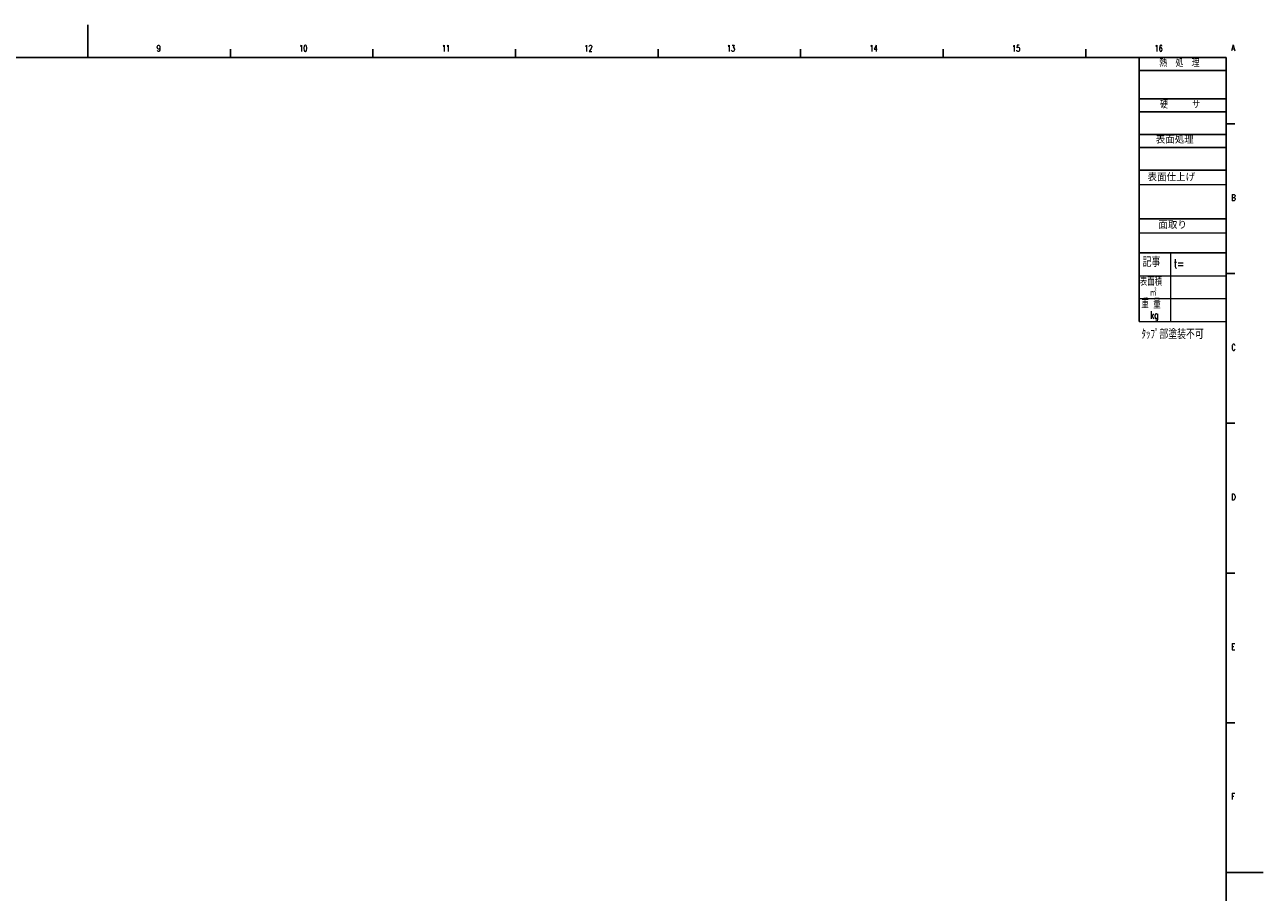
# Model space of a CAD drawing. Header units: millimetres. Extents: x 8 to 951, y -115 to 594.
# Tile 4 of 4: x 399 to 833, y 290 to 594. Entities that reach past the tile are written whole.
import ezdxf

# ---------------------------------------------------------------- set-up
doc = ezdxf.new("R2010")
doc.units = ezdxf.units.MM
doc.layers.add('SLD-0', color=7, linetype='Continuous')
doc.styles.add('SLDTEXTSTYLE10', font='TXT', dxfattribs={"width": 0.720037, "bigfont": 'bigfont'})
doc.styles.add('SLDTEXTSTYLE2', font='TXT', dxfattribs={"width": 0.7, "bigfont": 'bigfont'})
doc.styles.add('SLDTEXTSTYLE43', font='TXT', dxfattribs={"width": 0.806723, "bigfont": 'bigfont'})
doc.styles.add('SLDTEXTSTYLE44', font='TXT', dxfattribs={"width": 1.026738, "bigfont": 'bigfont'})
doc.styles.add('SLDTEXTSTYLE45', font='TXT', dxfattribs={"width": 0.570049, "bigfont": 'bigfont'})
doc.styles.add('SLDTEXTSTYLE9', font='TXT', dxfattribs={"width": 0.750094, "bigfont": 'bigfont'})

# ---------------------------------------------------------------- blocks, each defined once
blk = doc.blocks.new('ﾌﾞﾛｯｸ3')
at = {"layer": 'SLD-0', "attachment_point": 1}
for s, insert, char_height, style in [('16', (5.26, 96.55), 2.2, 'SLDTEXTSTYLE10'), ('A', (32.2, 96.71), 2.2, 'SLDTEXTSTYLE9'), ('熱\u3000処\u3000理', (6.91, 91.45), 2.5, 'SLDTEXTSTYLE43'), ('硬\u3000\u3000\u3000サ', (7.11, 76.88), 2.5, 'SLDTEXTSTYLE43'), ('表面処理', (5.65, 64.58), 2.5, 'SLDTEXTSTYLE44'), ('表面仕上げ', (2.78, 51.4), 2.5, 'SLDTEXTSTYLE44'), ('B', (32.2, 44.21), 2.2, 'SLDTEXTSTYLE9'), ('面取り', (6.59, 34.64), 2.5, 'SLDTEXTSTYLE44'), ('記事', (1.07, 22.02), 3.175, 'SLDTEXTSTYLE2'), ('t=', (12.02, 21.53), 3.175, 'SLDTEXTSTYLE2'), ('表面積', (0.07, 14.88), 2.646, 'SLDTEXTSTYLE2'), ('㎡', (3.58, 10.85), 2.38, 'SLDTEXTSTYLE2'), ('重 量', (0.63, 7.44), 3.2, 'SLDTEXTSTYLE45'), ('kg', (3.73, 3.27), 2.646, 'SLDTEXTSTYLE2')]:
    blk.add_mtext(s, dxfattribs=dict(at, insert=insert, char_height=char_height, style=style))

msp = doc.modelspace()

# ---------------------------------------------------------------- linework, layer by layer
at = {"layer": 'SLD-0', "color": 7, "linetype": 'Continuous'}
for p, q in [((421, 582.75), (421, 594.25)), ((21.75, 582.75), (820.25, 582.75)), ((471, 582.75), (471, 585.75)), ((521, 582.75), (521, 585.75)), ((571, 582.75), (571, 585.75)), ((621, 582.75), (621, 585.75)), ((671, 582.75), (671, 585.75)), ((721, 582.75), (721, 585.75)), ((771, 582.75), (771, 585.75)), ((789.75, 582.65), (789.75, 490.25)), ((820.25, 582.75), (820.25, 11.25)), ((789.75, 578.25), (820.25, 578.25)), ((789.75, 568.25), (820.25, 568.25)), ((789.75, 563.75), (820.25, 563.75)), ((820.25, 559.5), (823.25, 559.5)), ((789.75, 555.75), (820.25, 555.75)), ((789.75, 551.25), (820.25, 551.25)), ((789.75, 543.25), (820.25, 543.25)), ((789.75, 526.25), (820.25, 526.25)), ((789.75, 514.25), (820.25, 514.25)), ((820.25, 507), (823.25, 507)), ((820.25, 454.5), (823.25, 454.5)), ((820.25, 402), (823.25, 402)), ((820.25, 349.5), (823.25, 349.5)), ((820.25, 297), (833.25, 297))]:
    msp.add_line(p, q, dxfattribs=at)
at = {"layer": 'SLD-0', "lineweight": 0}
for p, q in [((789.75, 538.25), (820.25, 538.25)), ((789.75, 521.25), (820.25, 521.25)), ((800.75, 514.25), (800.75, 490.25)), ((789.75, 506.25), (820.25, 506.25)), ((789.75, 498.25), (820.25, 498.25)), ((789.75, 490.25), (820.25, 490.25))]:
    msp.add_line(p, q, dxfattribs=at)

# ---------------------------------------------------------------- block references
at = {"color": 7, "linetype": 'Continuous'}
msp.add_blockref('ﾌﾞﾛｯｸ3', (789.9, 490.55), dxfattribs=at)

# ---------------------------------------------------------------- texts
at = {"layer": 'SLD-0', "attachment_point": 1}
for s, insert, char_height, style in [('9', (445.16, 587.11), 2.2, 'SLDTEXTSTYLE9'), ('10', (495.16, 587.11), 2.2, 'SLDTEXTSTYLE10'), ('11', (545.16, 587.11), 2.2, 'SLDTEXTSTYLE10'), ('12', (595.16, 587.11), 2.2, 'SLDTEXTSTYLE10'), ('13', (645.16, 587.11), 2.2, 'SLDTEXTSTYLE10'), ('14', (695.16, 587.11), 2.2, 'SLDTEXTSTYLE10'), ('15', (745.16, 587.11), 2.2, 'SLDTEXTSTYLE10'), ('ﾀｯﾌﾟ部塗装不可', (790.6, 487.24), 3.175, 'SLDTEXTSTYLE2'), ('C', (822.1, 482.26), 2.2, 'SLDTEXTSTYLE9'), ('D', (822.1, 429.76), 2.2, 'SLDTEXTSTYLE9'), ('E', (822.1, 377.26), 2.2, 'SLDTEXTSTYLE9'), ('F', (822.1, 324.76), 2.2, 'SLDTEXTSTYLE9')]:
    msp.add_mtext(s, dxfattribs=dict(at, insert=insert, char_height=char_height, style=style))

doc.saveas('drawing.dxf')
